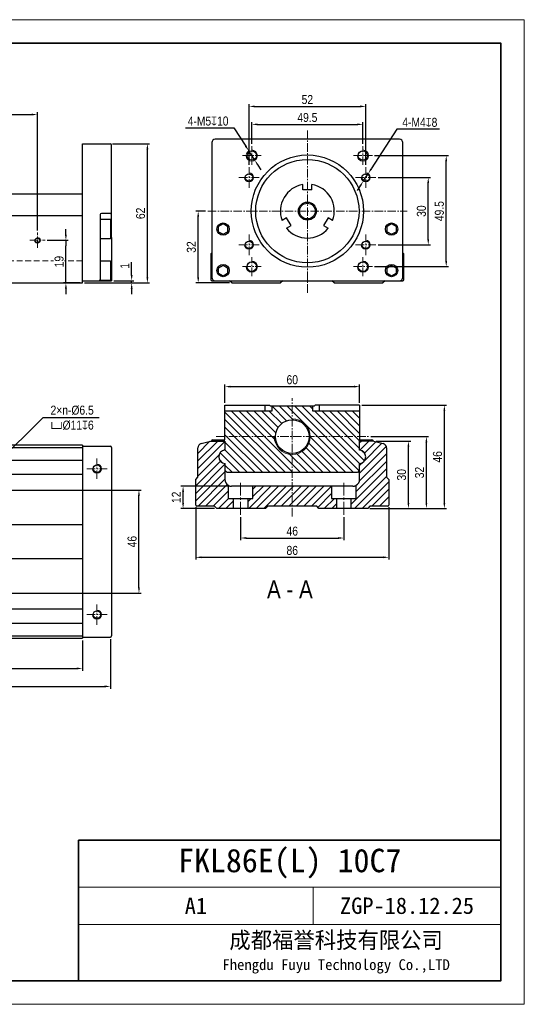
# Model space of a CAD drawing. Header units: millimetres. Extents: x 100 to 2099, y 30 to 469.
# Tile 8 of 12: x 1185 to 1410, y 30 to 469. Entities that reach past the tile are written whole.
import ezdxf

# ---------------------------------------------------------------- set-up
doc = ezdxf.new("R2010")
doc.units = ezdxf.units.MM
doc.linetypes.add('CENTER2', pattern=[28.575, 19.05, -3.175, 3.175, -3.175])
doc.linetypes.add('DASHED', pattern=[19.05, 12.7, -6.35])
doc.layers.get('Defpoints').update_dxf_attribs({"lineweight": 13})
for name, color, linetype, lineweight in [('剖面', 252, 'Continuous', 5), ('小粗', 7, 'Continuous', 25), ('标注', 3, 'Continuous', 13), ('点划线', 1, 'CENTER2', 13), ('粗线', 7, 'Continuous', 35), ('细线', 7, 'Continuous', 13), ('虚线', 253, 'DASHED', 13)]:
    doc.layers.add(name, color=color, linetype=linetype, lineweight=lineweight)
doc.styles.add('4', font='ARIALN.TTF', dxfattribs={"height": 4})
doc.styles.add('图号', font='txt', dxfattribs={"height": 3.5})
doc.dimstyles.new('A4—对齐', dxfattribs={"dimtxt": 4.2, "dimasz": 2.5, "dimexe": 1, "dimexo": 1, "dimgap": 1, "dimtad": 1, "dimdec": 1, "dimzin": 9, "dimdsep": 46, "dimtxsty": '4', "dimcen": 2.5, "dimadec": 0, "dimazin": 0, "dimtm": 1e-09, "dimtfac": 1, "dimtdec": 1, "dimtmove": 0, "dimatfit": 3, "dimfxl": 0, "dimtolj": 1, "dimarcsym": 0})
doc.dimstyles.new('A4—水平', dxfattribs={"dimtxt": 4.2, "dimasz": 2.5, "dimexe": 2, "dimexo": 1, "dimgap": 1, "dimtad": 1, "dimtih": 1, "dimtoh": 1, "dimdec": 1, "dimzin": 12, "dimdsep": 46, "dimtxsty": '4', "dimcen": 2.5, "dimadec": 0, "dimazin": 0, "dimtm": 1e-09, "dimtfac": 1, "dimtdec": 1, "dimtmove": 0, "dimatfit": 3, "dimfxl": 0, "dimtolj": 1, "dimarcsym": 0})

# ---------------------------------------------------------------- blocks, each defined once
blk = doc.blocks.new('A4图框')
at = {"layer": '粗线'}
for p in [(202, 5), (292, 35)]:
    blk.add_line(p, (202, 35), dxfattribs=at)
blk.add_lwpolyline([(5, 205), (292, 205), (292, 5), (5, 5)], close=True, dxfattribs=at)
at = {"layer": '细线'}
for p, q in [((292, 25), (202, 25)), ((252, 17), (252, 25)), ((292, 17), (202, 17))]:
    blk.add_line(p, q, dxfattribs=at)
blk.add_lwpolyline([(0, 210), (297, 210), (297, 0), (0, 0)], close=True, dxfattribs=at)
at = {"layer": '细线', "insert": (256.89, 11), "char_height": 3.5, "width": 70.2104, "attachment_point": 5, "style": '图号'}
blk.add_mtext('成都福誉科技有限公司\\P{\\H0.65714x;Fhengdu Fuyu Technology Co.,LTD}', dxfattribs=at)
blk = doc.blocks.new('*D57')
at = {"layer": 'Defpoints', "color": 0, "transparency": 16777216}
for p in [(1193.12, 426.39), (953.12, 373.79), (1193.12, 373.79)]:
    blk.add_point(p, dxfattribs=at)
at = {"layer": '标注', "color": 0, "lineweight": -2, "transparency": 16777216}
for p, q in [((953.12, 374.79), (953.12, 427.39)), ((955.62, 426.39), (1190.62, 426.39)), ((1193.12, 374.79), (1193.12, 427.39))]:
    blk.add_line(p, q, dxfattribs=at)
at = {"layer": '标注', "color": 0, "transparency": 16777216}
for points in [[(955.62, 426.81), (955.62, 425.98), (953.12, 426.39)], [(1190.62, 426.81), (1190.62, 425.98), (1193.12, 426.39)]]:
    blk.add_solid(points, dxfattribs=at)
at = {"layer": '标注', "color": 0, "transparency": 16777216, "insert": (1073.12, 429.94), "char_height": 4, "width": 35.4298, "attachment_point": 5, "style": '4'}
blk.add_mtext('\\A1;{\\fSimSun|b0|i0|c134|p34;(}m-1{\\fSimSun|b0|i0|c134|p34;)}×200', dxfattribs=at)
blk = doc.blocks.new('*D62')
at = {"layer": 'Defpoints', "color": 0, "transparency": 16777216}
for p in [(1196.53, 370.38), (1205.8, 370.38), (1213.12, 351.38)]:
    blk.add_point(p, dxfattribs=at)
at = {"layer": '标注', "color": 0, "lineweight": -2, "transparency": 16777216}
for p, q in [((1205.8, 372.88), (1205.8, 375.38)), ((1197.53, 370.38), (1206.8, 370.38)), ((1205.8, 370.38), (1205.8, 367.88)), ((1205.8, 353.88), (1205.8, 367.88)), ((1212.12, 351.38), (1204.8, 351.38)), ((1205.8, 351.38), (1205.8, 353.88)), ((1205.8, 348.88), (1205.8, 346.38))]:
    blk.add_line(p, q, dxfattribs=at)
at = {"layer": '标注', "color": 0, "transparency": 16777216}
for points in [[(1205.38, 372.88), (1206.22, 372.88), (1205.8, 370.38)], [(1205.38, 348.88), (1206.22, 348.88), (1205.8, 351.38)]]:
    blk.add_solid(points, dxfattribs=at)
at = {"layer": '标注', "color": 0, "transparency": 16777216, "insert": (1202.76, 360.88), "char_height": 4, "attachment_point": 5, "rotation": 90, "style": '4', "bg_fill": 3, "box_fill_scale": 1.1, "bg_fill_color": 256, "bg_fill_true_color": 13158600, "bg_fill_transparency": 0}
blk.add_mtext('\\A1;19', dxfattribs=at)
blk = doc.blocks.new('*D63')
at = {"layer": 'Defpoints', "color": 0, "transparency": 16777216}
for p in [(1213.12, 351.38), (1226.12, 352.38), (1235.08, 352.38)]:
    blk.add_point(p, dxfattribs=at)
at = {"layer": '标注', "color": 0, "lineweight": -2, "transparency": 16777216}
for p, q in [((1235.08, 354.88), (1235.08, 360.59)), ((1214.12, 351.38), (1236.08, 351.38)), ((1227.12, 352.38), (1236.08, 352.38)), ((1235.08, 351.38), (1235.08, 352.38)), ((1235.08, 348.88), (1235.08, 346.38))]:
    blk.add_line(p, q, dxfattribs=at)
at = {"layer": '标注', "color": 0, "transparency": 16777216}
for points in [[(1234.67, 354.88), (1235.5, 354.88), (1235.08, 352.38)], [(1234.67, 348.88), (1235.5, 348.88), (1235.08, 351.38)]]:
    blk.add_solid(points, dxfattribs=at)
at = {"layer": '标注', "color": 0, "transparency": 16777216, "insert": (1232.07, 358.98), "char_height": 4, "attachment_point": 5, "rotation": 90, "style": '4'}
blk.add_mtext('\\A1;1', dxfattribs=at)
blk = doc.blocks.new('*D64')
at = {"layer": 'Defpoints', "color": 0, "transparency": 16777216}
for p in [(1225.62, 413.38), (1242.08, 413.38), (1213.12, 351.38)]:
    blk.add_point(p, dxfattribs=at)
at = {"layer": '标注', "color": 0, "lineweight": -2, "transparency": 16777216}
for p, q in [((1226.62, 413.38), (1243.08, 413.38)), ((1242.08, 353.88), (1242.08, 410.88)), ((1214.12, 351.38), (1243.08, 351.38))]:
    blk.add_line(p, q, dxfattribs=at)
at = {"layer": '标注', "color": 0, "transparency": 16777216}
for points in [[(1241.67, 410.88), (1242.5, 410.88), (1242.08, 413.38)], [(1241.67, 353.88), (1242.5, 353.88), (1242.08, 351.38)]]:
    blk.add_solid(points, dxfattribs=at)
at = {"layer": '标注', "color": 0, "transparency": 16777216, "insert": (1239.04, 382.38), "char_height": 4, "attachment_point": 5, "rotation": 90, "style": '4'}
blk.add_mtext('\\A1;62', dxfattribs=at)
blk = doc.blocks.new('*D65')
at = {"layer": 'Defpoints', "color": 0, "transparency": 16777216}
for p in [(1339.3, 430.02), (1287.34, 402.94), (1339.3, 402.94)]:
    blk.add_point(p, dxfattribs=at)
at = {"layer": '标注', "color": 0, "lineweight": -2, "transparency": 16777216}
for p, q in [((1287.34, 403.94), (1287.34, 431.02)), ((1289.84, 430.02), (1336.8, 430.02)), ((1339.3, 403.94), (1339.3, 431.02))]:
    blk.add_line(p, q, dxfattribs=at)
at = {"layer": '标注', "color": 0, "transparency": 16777216}
for points in [[(1289.84, 430.44), (1289.84, 429.61), (1287.34, 430.02)], [(1336.8, 430.44), (1336.8, 429.61), (1339.3, 430.02)]]:
    blk.add_solid(points, dxfattribs=at)
at = {"layer": '标注', "color": 0, "transparency": 16777216, "insert": (1313.32, 433.07), "char_height": 4, "attachment_point": 5, "style": '4'}
blk.add_mtext('\\A1;52', dxfattribs=at)
blk = doc.blocks.new('*D66')
at = {"layer": 'Defpoints', "color": 0, "transparency": 16777216}
for p in [(1338.07, 422.02), (1288.57, 412.33), (1338.07, 412.33)]:
    blk.add_point(p, dxfattribs=at)
at = {"layer": '标注', "color": 0, "lineweight": -2, "transparency": 16777216}
for p, q in [((1288.57, 413.33), (1288.57, 423.02)), ((1291.07, 422.02), (1335.57, 422.02)), ((1338.07, 413.33), (1338.07, 423.02))]:
    blk.add_line(p, q, dxfattribs=at)
at = {"layer": '标注', "color": 0, "transparency": 16777216}
for points in [[(1291.07, 422.44), (1291.07, 421.61), (1288.57, 422.02)], [(1335.57, 422.44), (1335.57, 421.61), (1338.07, 422.02)]]:
    blk.add_solid(points, dxfattribs=at)
at = {"layer": '标注', "color": 0, "transparency": 16777216, "insert": (1313.32, 425.07), "char_height": 4, "attachment_point": 5, "style": '4'}
blk.add_mtext('\\A1;49.5', dxfattribs=at)
blk = doc.blocks.new('*D67')
at = {"layer": 'Defpoints', "color": 0, "transparency": 16777216}
for p in [(1340.39, 400.06), (1338.21, 396.7)]:
    blk.add_point(p, dxfattribs=at)
at = {"layer": '标注', "color": 0, "lineweight": -2, "transparency": 16777216}
for p, q in [((1353.21, 419.88), (1341.74, 402.16)), ((1372.14, 419.88), (1353.21, 419.88)), ((1338.21, 396.7), (1340.39, 400.06)), ((1336.85, 394.6), (1335.5, 392.5))]:
    blk.add_line(p, q, dxfattribs=at)
at = {"layer": '标注', "color": 0, "transparency": 16777216}
for points in [[(1341.39, 402.38), (1342.09, 401.93), (1340.39, 400.06)], [(1336.51, 394.83), (1337.2, 394.37), (1338.21, 396.7)]]:
    blk.add_solid(points, dxfattribs=at)
at = {"layer": '标注', "color": 0, "transparency": 16777216, "insert": (1363.39, 422.92), "char_height": 4, "attachment_point": 5, "style": '4'}
blk.add_mtext('\\A1;4-M4{\\Fgdt|c134;x}8', dxfattribs=at)
blk = doc.blocks.new('*D68')
at = {"layer": 'Defpoints', "color": 0, "transparency": 16777216}
for p in [(1287.22, 410.23), (1289.92, 406.03)]:
    blk.add_point(p, dxfattribs=at)
at = {"layer": '标注', "color": 0, "lineweight": -2, "transparency": 16777216}
for p, q in [((1259.11, 420.45), (1280.63, 420.45)), ((1280.63, 420.45), (1285.86, 412.33)), ((1289.92, 406.03), (1287.22, 410.23)), ((1291.28, 403.92), (1292.63, 401.82))]:
    blk.add_line(p, q, dxfattribs=at)
blk.add_arc((1288.57, 408.13), 2.5, 112.9183, 168.6353, dxfattribs=at)
at = {"layer": '标注', "color": 0, "transparency": 16777216}
for points in [[(1286.21, 412.56), (1285.51, 412.1), (1287.22, 410.23)], [(1291.63, 404.15), (1290.93, 403.7), (1289.92, 406.03)]]:
    blk.add_solid(points, dxfattribs=at)
at = {"layer": '标注', "color": 0, "transparency": 16777216, "insert": (1269.12, 423.49), "char_height": 4, "attachment_point": 5, "style": '4'}
blk.add_mtext('\\A1;4-M5{\\Fgdt|c134;x}10', dxfattribs=at)
blk = doc.blocks.new('*D83')
at = {"layer": 'Defpoints', "color": 0, "transparency": 16777216}
for p in [(846.12, 193.62), (1225.62, 193.62), (1225.62, 171.62)]:
    blk.add_point(p, dxfattribs=at)
at = {"layer": '标注', "color": 0, "lineweight": -2, "transparency": 16777216}
for p, q in [((846.12, 192.62), (846.12, 170.62)), ((1225.62, 192.62), (1225.62, 170.62)), ((848.62, 171.62), (1223.12, 171.62))]:
    blk.add_line(p, q, dxfattribs=at)
at = {"layer": '标注', "color": 0, "transparency": 16777216}
for points in [[(848.62, 172.04), (848.62, 171.2), (846.12, 171.62)], [(1223.12, 172.04), (1223.12, 171.2), (1225.62, 171.62)]]:
    blk.add_solid(points, dxfattribs=at)
at = {"layer": '标注', "color": 0, "transparency": 16777216, "insert": (1035.87, 174.63), "char_height": 4, "width": 27.2019, "attachment_point": 5, "style": '4'}
blk.add_mtext('\\A1;L1', dxfattribs=at)
blk = doc.blocks.new('*D84')
at = {"layer": 'Defpoints', "color": 0, "transparency": 16777216}
for p in [(933.12, 193.12), (1213.12, 193.12), (1213.12, 179.62)]:
    blk.add_point(p, dxfattribs=at)
at = {"layer": '标注', "color": 0, "lineweight": -2, "transparency": 16777216}
for p, q in [((933.12, 192.12), (933.12, 178.62)), ((1213.12, 192.12), (1213.12, 178.62)), ((935.62, 179.62), (1210.62, 179.62))]:
    blk.add_line(p, q, dxfattribs=at)
at = {"layer": '标注', "color": 0, "transparency": 16777216}
for points in [[(935.62, 180.04), (935.62, 179.2), (933.12, 179.62)], [(1210.62, 180.04), (1210.62, 179.2), (1213.12, 179.62)]]:
    blk.add_solid(points, dxfattribs=at)
at = {"layer": '标注', "color": 0, "transparency": 16777216, "insert": (1073.12, 182.63), "char_height": 4, "width": 35.0037, "attachment_point": 5, "style": '4'}
blk.add_mtext('\\A1;L2', dxfattribs=at)
blk = doc.blocks.new('*D88')
at = {"layer": 'Defpoints', "color": 0, "transparency": 16777216}
for p in [(1336.59, 305.19), (1276.59, 296.91), (1336.59, 296.91)]:
    blk.add_point(p, dxfattribs=at)
at = {"layer": '标注', "color": 0, "lineweight": -2, "transparency": 16777216}
for p, q in [((1276.59, 297.91), (1276.59, 306.19)), ((1279.09, 305.19), (1334.09, 305.19)), ((1336.59, 297.91), (1336.59, 306.19))]:
    blk.add_line(p, q, dxfattribs=at)
at = {"layer": '标注', "color": 0, "transparency": 16777216}
for points in [[(1279.09, 305.6), (1279.09, 304.77), (1276.59, 305.19)], [(1334.09, 305.6), (1334.09, 304.77), (1336.59, 305.19)]]:
    blk.add_solid(points, dxfattribs=at)
at = {"layer": '标注', "color": 0, "transparency": 16777216, "insert": (1306.59, 308.23), "char_height": 4, "attachment_point": 5, "style": '4'}
blk.add_mtext('\\A1;60', dxfattribs=at)
blk = doc.blocks.new('*D89')
at = {"layer": 'Defpoints', "color": 0, "transparency": 16777216}
for p in [(1283.59, 248.1), (1329.59, 248.1), (1329.59, 237.74)]:
    blk.add_point(p, dxfattribs=at)
at = {"layer": '标注', "color": 0, "lineweight": -2, "transparency": 16777216}
for p, q in [((1283.59, 247.1), (1283.59, 236.74)), ((1329.59, 247.1), (1329.59, 236.74)), ((1286.09, 237.74), (1327.09, 237.74))]:
    blk.add_line(p, q, dxfattribs=at)
at = {"layer": '标注', "color": 0, "transparency": 16777216}
for points in [[(1286.09, 238.16), (1286.09, 237.33), (1283.59, 237.74)], [(1327.09, 238.16), (1327.09, 237.33), (1329.59, 237.74)]]:
    blk.add_solid(points, dxfattribs=at)
at = {"layer": '标注', "color": 0, "transparency": 16777216, "insert": (1306.59, 240.79), "char_height": 4, "attachment_point": 5, "style": '4'}
blk.add_mtext('\\A1;46', dxfattribs=at)
blk = doc.blocks.new('*D90')
at = {"layer": 'Defpoints', "color": 0, "transparency": 16777216}
for p in [(1170.84, 259.12), (1238.33, 259.12), (1170.84, 213.12)]:
    blk.add_point(p, dxfattribs=at)
at = {"layer": '标注', "color": 0, "lineweight": -2, "transparency": 16777216}
for p, q in [((1171.84, 259.12), (1239.33, 259.12)), ((1238.33, 215.62), (1238.33, 256.62)), ((1171.84, 213.12), (1239.33, 213.12))]:
    blk.add_line(p, q, dxfattribs=at)
at = {"layer": '标注', "color": 0, "transparency": 16777216}
for points in [[(1237.92, 256.62), (1238.75, 256.62), (1238.33, 259.12)], [(1237.92, 215.62), (1238.75, 215.62), (1238.33, 213.12)]]:
    blk.add_solid(points, dxfattribs=at)
at = {"layer": '标注', "color": 0, "transparency": 16777216, "insert": (1235.29, 236.12), "char_height": 4, "attachment_point": 5, "rotation": 90, "style": '4'}
blk.add_mtext('\\A1;46', dxfattribs=at)
blk = doc.blocks.new('*D91')
at = {"layer": 'Defpoints', "color": 0, "transparency": 16777216}
for p in [(1263.59, 252.41), (1349.59, 252.41), (1349.59, 229.14)]:
    blk.add_point(p, dxfattribs=at)
at = {"layer": '标注', "color": 0, "lineweight": -2, "transparency": 16777216}
for p, q in [((1263.59, 251.41), (1263.59, 228.14)), ((1349.59, 251.41), (1349.59, 228.14)), ((1266.09, 229.14), (1347.09, 229.14))]:
    blk.add_line(p, q, dxfattribs=at)
at = {"layer": '标注', "color": 0, "transparency": 16777216}
for points in [[(1266.09, 229.56), (1266.09, 228.73), (1263.59, 229.14)], [(1347.09, 229.56), (1347.09, 228.73), (1349.59, 229.14)]]:
    blk.add_solid(points, dxfattribs=at)
at = {"layer": '标注', "color": 0, "transparency": 16777216, "insert": (1306.59, 232.19), "char_height": 4, "attachment_point": 5, "style": '4'}
blk.add_mtext('\\A1;86', dxfattribs=at)
blk = doc.blocks.new('*D92')
at = {"layer": 'Defpoints', "color": 0, "transparency": 16777216}
for p in [(1342.93, 280.91), (1358.32, 280.91), (1340.19, 250.91)]:
    blk.add_point(p, dxfattribs=at)
at = {"layer": '标注', "color": 0, "lineweight": -2, "transparency": 16777216}
for p, q in [((1343.93, 280.91), (1359.32, 280.91)), ((1358.32, 253.41), (1358.32, 278.41)), ((1341.19, 250.91), (1359.32, 250.91))]:
    blk.add_line(p, q, dxfattribs=at)
at = {"layer": '标注', "color": 0, "transparency": 16777216}
for points in [[(1357.9, 278.41), (1358.73, 278.41), (1358.32, 280.91)], [(1357.9, 253.41), (1358.73, 253.41), (1358.32, 250.91)]]:
    blk.add_solid(points, dxfattribs=at)
at = {"layer": '标注', "color": 0, "transparency": 16777216, "insert": (1355.27, 265.91), "char_height": 4, "attachment_point": 5, "rotation": 90, "style": '4'}
blk.add_mtext('\\A1;30', dxfattribs=at)
blk = doc.blocks.new('*D93')
at = {"layer": 'Defpoints', "color": 0, "transparency": 16777216}
for p in [(1340.51, 282.91), (1366.32, 282.91), (1340.19, 250.91)]:
    blk.add_point(p, dxfattribs=at)
at = {"layer": '标注', "color": 0, "lineweight": -2, "transparency": 16777216}
for p, q in [((1341.51, 282.91), (1367.32, 282.91)), ((1366.32, 253.41), (1366.32, 280.41)), ((1341.19, 250.91), (1367.32, 250.91))]:
    blk.add_line(p, q, dxfattribs=at)
at = {"layer": '标注', "color": 0, "transparency": 16777216}
for points in [[(1365.9, 280.41), (1366.73, 280.41), (1366.32, 282.91)], [(1365.9, 253.41), (1366.73, 253.41), (1366.32, 250.91)]]:
    blk.add_solid(points, dxfattribs=at)
at = {"layer": '标注', "color": 0, "transparency": 16777216, "insert": (1363.27, 266.91), "char_height": 4, "attachment_point": 5, "rotation": 90, "style": '4'}
blk.add_mtext('\\A1;32', dxfattribs=at)
blk = doc.blocks.new('*D94')
at = {"layer": 'Defpoints', "color": 0, "transparency": 16777216}
for p in [(1336.59, 296.91), (1374.32, 296.91), (1340.19, 250.91)]:
    blk.add_point(p, dxfattribs=at)
at = {"layer": '标注', "color": 0, "lineweight": -2, "transparency": 16777216}
for p, q in [((1337.59, 296.91), (1375.32, 296.91)), ((1374.32, 253.41), (1374.32, 294.41)), ((1341.19, 250.91), (1375.32, 250.91))]:
    blk.add_line(p, q, dxfattribs=at)
at = {"layer": '标注', "color": 0, "transparency": 16777216}
for points in [[(1373.9, 294.41), (1374.73, 294.41), (1374.32, 296.91)], [(1373.9, 253.41), (1374.73, 253.41), (1374.32, 250.91)]]:
    blk.add_solid(points, dxfattribs=at)
at = {"layer": '标注', "color": 0, "transparency": 16777216, "insert": (1371.27, 273.91), "char_height": 4, "attachment_point": 5, "rotation": 90, "style": '4'}
blk.add_mtext('\\A1;46', dxfattribs=at)
blk = doc.blocks.new('*D95')
at = {"layer": 'Defpoints', "color": 0, "transparency": 16777216}
for p in [(1264.71, 383.38), (1268.95, 383.38), (1279.72, 351.38)]:
    blk.add_point(p, dxfattribs=at)
at = {"layer": '标注', "color": 0, "lineweight": -2, "transparency": 16777216}
for p, q in [((1267.95, 383.38), (1263.71, 383.38)), ((1264.71, 353.88), (1264.71, 380.88)), ((1278.72, 351.38), (1263.71, 351.38))]:
    blk.add_line(p, q, dxfattribs=at)
at = {"layer": '标注', "color": 0, "transparency": 16777216}
for points in [[(1264.29, 380.88), (1265.13, 380.88), (1264.71, 383.38)], [(1264.29, 353.88), (1265.13, 353.88), (1264.71, 351.38)]]:
    blk.add_solid(points, dxfattribs=at)
at = {"layer": '标注', "color": 0, "transparency": 16777216, "insert": (1261.67, 367.38), "char_height": 4, "attachment_point": 5, "rotation": 90, "style": '4'}
blk.add_mtext('\\A1;32', dxfattribs=at)
blk = doc.blocks.new('*D96')
at = {"layer": 'Defpoints', "color": 0, "transparency": 16777216}
for p in [(1343.86, 398.38), (1367.15, 398.38), (1343.86, 368.38)]:
    blk.add_point(p, dxfattribs=at)
at = {"layer": '标注', "color": 0, "lineweight": -2, "transparency": 16777216}
for p, q in [((1344.86, 398.38), (1368.15, 398.38)), ((1367.15, 370.88), (1367.15, 395.88)), ((1344.86, 368.38), (1368.15, 368.38))]:
    blk.add_line(p, q, dxfattribs=at)
at = {"layer": '标注', "color": 0, "transparency": 16777216}
for points in [[(1366.73, 395.88), (1367.56, 395.88), (1367.15, 398.38)], [(1366.73, 370.88), (1367.56, 370.88), (1367.15, 368.38)]]:
    blk.add_solid(points, dxfattribs=at)
at = {"layer": '标注', "color": 0, "transparency": 16777216, "insert": (1364.1, 383.38), "char_height": 4, "attachment_point": 5, "rotation": 90, "style": '4'}
blk.add_mtext('\\A1;30', dxfattribs=at)
blk = doc.blocks.new('*D97')
at = {"layer": 'Defpoints', "color": 0, "transparency": 16777216}
for p in [(1342.27, 408.13), (1375.15, 408.13), (1342.27, 358.63)]:
    blk.add_point(p, dxfattribs=at)
at = {"layer": '标注', "color": 0, "lineweight": -2, "transparency": 16777216}
for p, q in [((1343.27, 408.13), (1376.15, 408.13)), ((1375.15, 361.13), (1375.15, 405.63)), ((1343.27, 358.63), (1376.15, 358.63))]:
    blk.add_line(p, q, dxfattribs=at)
at = {"layer": '标注', "color": 0, "transparency": 16777216}
for points in [[(1374.73, 405.63), (1375.56, 405.63), (1375.15, 408.13)], [(1374.73, 361.13), (1375.56, 361.13), (1375.15, 358.63)]]:
    blk.add_solid(points, dxfattribs=at)
at = {"layer": '标注', "color": 0, "transparency": 16777216, "insert": (1372.1, 383.38), "char_height": 4, "attachment_point": 5, "rotation": 90, "style": '4'}
blk.add_mtext('\\A1;49.5', dxfattribs=at)
blk = doc.blocks.new('*D52')
at = {"layer": 'Defpoints', "color": 0, "transparency": 16777216}
for p in [(1165.46, 261.44), (1160.78, 256.79)]:
    blk.add_point(p, dxfattribs=at)
at = {"layer": '标注', "color": 0, "lineweight": -2, "transparency": 16777216}
for p, q in [((1195.51, 291.3), (1167.23, 263.21)), ((1220.65, 291.3), (1195.51, 291.3)), ((1160.78, 256.79), (1165.46, 261.44)), ((1159, 255.03), (1157.23, 253.27))]:
    blk.add_line(p, q, dxfattribs=at)
at = {"layer": '标注', "color": 0, "transparency": 16777216}
for points in [[(1166.94, 263.5), (1167.53, 262.91), (1165.46, 261.44)], [(1158.71, 255.33), (1159.3, 254.74), (1160.78, 256.79)]]:
    blk.add_solid(points, dxfattribs=at)
at = {"layer": '标注', "color": 0, "transparency": 16777216, "insert": (1208.58, 291.3), "char_height": 4, "attachment_point": 5, "style": '4'}
blk.add_mtext('\\A1;2×n-%%C6.5\\P{\\Fgdt|c134;v}%%C11{\\Fgdt|c134;x}6', dxfattribs=at)
blk = doc.blocks.new('*D98')
at = {"layer": 'Defpoints', "color": 0, "transparency": 16777216}
for p in [(1257.97, 260.81), (1279.59, 260.81), (1272.99, 250.91)]:
    blk.add_point(p, dxfattribs=at)
at = {"layer": '标注', "color": 0, "lineweight": -2, "transparency": 16777216}
for p, q in [((1278.59, 260.81), (1256.97, 260.81)), ((1257.97, 253.41), (1257.97, 258.31)), ((1271.99, 250.91), (1256.97, 250.91))]:
    blk.add_line(p, q, dxfattribs=at)
at = {"layer": '标注', "color": 0, "transparency": 16777216}
for points in [[(1257.55, 258.31), (1258.39, 258.31), (1257.97, 260.81)], [(1257.55, 253.41), (1258.39, 253.41), (1257.97, 250.91)]]:
    blk.add_solid(points, dxfattribs=at)
at = {"layer": '标注', "color": 0, "transparency": 16777216, "insert": (1254.96, 255.86), "char_height": 4, "attachment_point": 5, "rotation": 90, "style": '4'}
blk.add_mtext('\\A1;12', dxfattribs=at)

msp = doc.modelspace()

# ---------------------------------------------------------------- hatches: boundary and pattern name
at = {"layer": '剖面'}
h = msp.add_hatch(dxfattribs=at)
h.set_pattern_fill('ANSI31', color=256, scale=0.75, angle=90)
h.set_pattern_definition([(135, (624.7813, -7.385), (-1.683798, -1.683798), [])])
h.paths.add_polyline_path([(1336.59, 276.89), (1336.59, 280.91), (1342.59, 280.91, 0.414214), (1342.09, 281.41), (1336.59, 281.41), (1336.59, 283.4), (1314.08, 283.4, -0.016604), (1314.09, 282.91, -0.414214), (1306.59, 275.41), (1306.59, 266.91), (1335.59, 266.91), (1336.59, 267.91), (1336.59, 270.92, 0.904534)])
h.paths.add_polyline_path([(1306.59, 275.41, -0.414214), (1299.09, 282.91, -0.016604), (1299.11, 283.4), (1276.59, 283.4), (1276.59, 281.41), (1271.09, 281.41, 0.414214), (1270.59, 280.91), (1276.59, 280.91), (1276.59, 276.89, 0.904534), (1276.59, 270.92), (1276.59, 267.91), (1277.59, 266.91), (1306.59, 266.91)])
h.paths.add_polyline_path([(1306.59, 290.41), (1306.59, 296.41), (1297.59, 296.41), (1297.59, 294.41), (1276.59, 294.41), (1276.59, 283.4), (1299.11, 283.4, -0.394894)])
h.paths.add_polyline_path([(1336.59, 294.41), (1315.59, 294.41), (1315.59, 296.41), (1306.59, 296.41), (1306.59, 290.41, -0.394894), (1314.08, 283.4), (1336.59, 283.4)])
h = msp.add_hatch(dxfattribs=at)
h.set_pattern_fill('ANSI31', color=256, scale=0.75)
h.set_pattern_definition([(45, (624.7813, -7.385), (-1.683798, 1.683798), [])])
h.paths.add_polyline_path([(1278.09, 261.21, -0.267949), (1276.59, 263.81), (1276.59, 270.92, -0.904534), (1276.59, 276.89), (1276.59, 280.91), (1270.26, 280.91), (1266.08, 279.78, 0.339454), (1264.59, 277.85), (1264.59, 264.81), (1263.59, 263.81), (1263.59, 253.01), (1264.69, 251.91), (1271.99, 251.91), (1272.99, 250.91), (1280.29, 250.91), (1280.29, 255.41), (1278.09, 255.41)])
h.paths.add_polyline_path([(1306.59, 260.81), (1289.09, 260.81), (1289.09, 255.41), (1286.89, 255.41), (1286.89, 250.91), (1294.69, 250.91), (1295.69, 251.91), (1306.59, 251.91)])
h.paths.add_polyline_path([(1326.29, 255.41), (1324.09, 255.41), (1324.09, 260.81), (1306.59, 260.81), (1306.59, 251.91), (1317.49, 251.91), (1318.49, 250.91), (1326.29, 250.91)])
h.paths.add_polyline_path([(1348.59, 277.85, 0.339454), (1347.11, 279.78), (1342.93, 280.91), (1336.59, 280.91), (1336.59, 276.89, -0.904534), (1336.59, 270.92), (1336.59, 263.81, -0.267949), (1335.09, 261.21), (1335.09, 255.41), (1332.89, 255.41), (1332.89, 250.91), (1340.19, 250.91), (1341.19, 251.91), (1348.49, 251.91), (1349.59, 253.01), (1349.59, 263.81), (1348.59, 264.81)])

# ---------------------------------------------------------------- linework, layer by layer
at = {"layer": '小粗'}
for p, q in [((1213.12, 351.38), (1213.12, 413.38)), ((1213.12, 413.38), (1225.62, 413.38)), ((1226.12, 371.63), (1226.12, 412.88)), ((1270.82, 413.88), (1270.82, 353.88)), ((1354.32, 415.38), (1272.32, 415.38)), ((1355.82, 353.88), (1355.82, 413.88)), ((1311.32, 392.88), (1311.32, 395.21)), ((1315.32, 392.88), (1315.32, 395.21)), ((1213.12, 390.88), (1123.91, 390.88)), ((1315.32, 392.88), (1311.32, 392.88)), ((1221.12, 381.88), (1221.12, 352.88)), ((1225.62, 382.38), (1221.62, 382.38)), ((933.12, 381.38), (1213.12, 381.38)), ((1225.62, 379.63), (1221.12, 379.63)), ((1226.12, 379.13), (1225.62, 379.63)), ((1225.62, 379.63), (1225.62, 371.13)), ((1275.82, 377.69), (1273.82, 376.53)), ((1277.82, 376.53), (1275.82, 377.69)), ((1304.09, 380.36), (1302.07, 379.2)), ((1306.09, 376.9), (1304.09, 380.36)), ((1322.55, 380.36), (1320.55, 376.9)), ((1324.57, 379.2), (1322.55, 380.36)), ((1350.82, 377.69), (1348.82, 376.53)), ((1352.82, 376.53), (1350.82, 377.69)), ((1273.82, 374.22), (1273.82, 376.53)), ((1273.82, 374.22), (1275.82, 373.07)), ((1275.82, 373.07), (1277.82, 374.22)), ((1277.82, 376.53), (1277.82, 374.22)), ((1304.07, 375.73), (1306.09, 376.9)), ((1320.55, 376.9), (1322.57, 375.73)), ((1348.82, 374.22), (1348.82, 376.53)), ((1348.82, 374.22), (1350.82, 373.07)), ((1350.82, 373.07), (1352.82, 374.22)), ((1352.82, 376.53), (1352.82, 374.22)), ((1221.12, 371.13), (1225.62, 371.13)), ((1225.62, 371.13), (1226.12, 371.63)), ((1226.12, 371.63), (1226.12, 360.63)), ((1270.32, 364.28), (1270.82, 364.78)), ((1270.32, 364.28), (1270.32, 352.88)), ((1355.82, 364.78), (1356.32, 364.28)), ((1356.32, 352.88), (1356.32, 364.28)), ((1225.62, 361.13), (1221.12, 361.13)), ((1226.12, 360.63), (1225.62, 361.13)), ((1225.62, 361.13), (1225.62, 352.63)), ((1226.12, 360.63), (1226.12, 352.38)), ((1275.82, 359.19), (1273.82, 358.03)), ((1273.82, 355.72), (1273.82, 358.03)), ((1273.82, 355.72), (1275.82, 354.57)), ((1277.82, 358.03), (1275.82, 359.19)), ((1275.82, 354.57), (1277.82, 355.72)), ((1277.82, 358.03), (1277.82, 355.72)), ((1350.82, 359.19), (1348.82, 358.03)), ((1348.82, 355.72), (1348.82, 358.03)), ((1348.82, 355.72), (1350.82, 354.57)), ((1352.82, 358.03), (1350.82, 359.19)), ((1350.82, 354.57), (1352.82, 355.72)), ((1352.82, 358.03), (1352.82, 355.72)), ((933.12, 351.38), (1213.12, 351.38)), ((1213.12, 352.38), (1226.12, 352.38)), ((1221.07, 352.63), (1225.62, 352.63)), ((1225.62, 352.63), (1226.12, 353.13)), ((1226.12, 352.38), (1225.74, 352.75)), ((1270.82, 352.38), (1355.82, 352.38)), ((1279.72, 351.38), (1278.72, 352.38)), ((1279.72, 351.38), (1301.42, 351.38)), ((1302.42, 352.38), (1301.42, 351.38)), ((1325.22, 351.38), (1324.22, 352.38)), ((1325.22, 351.38), (1346.92, 351.38)), ((1347.92, 352.38), (1346.92, 351.38)), ((1276.59, 296.91), (1296.39, 296.91)), ((1276.59, 281.41), (1276.59, 296.91)), ((1276.59, 294.41), (1297.59, 294.41)), ((1294.59, 294.41), (1294.59, 296.91)), ((1296.39, 296.91), (1296.89, 296.41)), ((1316.29, 296.41), (1296.89, 296.41)), ((1297.59, 294.41), (1297.59, 296.41)), ((1315.59, 296.41), (1315.59, 294.41)), ((1315.59, 294.41), (1336.59, 294.41)), ((1316.29, 296.41), (1316.79, 296.91)), ((1336.59, 296.91), (1316.79, 296.91)), ((1318.59, 296.91), (1318.59, 294.41)), ((1336.59, 296.91), (1336.59, 281.41)), ((1266.08, 279.78), (1270.26, 280.91)), ((1270.26, 280.91), (1276.59, 280.91)), ((1270.59, 280.91), (1270.59, 280.91)), ((1271.09, 281.41), (1276.59, 281.41)), ((1276.59, 280.91), (1276.59, 276.89)), ((1336.59, 281.41), (1342.09, 281.41)), ((1342.93, 280.91), (1336.59, 280.91)), ((1336.59, 276.89), (1336.59, 280.91)), ((1342.59, 280.91), (1342.59, 280.91)), ((1342.93, 280.91), (1347.11, 279.78)), ((1213.12, 279.12), (933.12, 279.12)), ((933.12, 278.12), (1213.12, 278.12)), ((1213.12, 279.12), (1213.12, 193.12)), ((1213.12, 278.62), (1225.62, 278.62)), ((1226.12, 278.12), (1226.12, 194.12)), ((1264.59, 264.81), (1264.59, 277.85)), ((1348.59, 277.85), (1348.59, 264.81)), ((933.12, 272.45), (1213.12, 272.45)), ((1276.59, 270.92), (1276.59, 263.81)), ((1277.59, 266.91), (1276.59, 267.91)), ((1336.59, 267.91), (1335.59, 266.91)), ((1336.59, 263.81), (1336.59, 270.92)), ((1123.92, 266.12), (1213.12, 266.12)), ((1263.59, 263.81), (1264.59, 264.81)), ((1263.59, 252.41), (1263.59, 263.81)), ((1335.59, 266.91), (1277.59, 266.91)), ((1348.59, 264.81), (1349.59, 263.81)), ((1349.59, 263.81), (1349.59, 252.41)), ((1278.09, 261.21), (1278.09, 255.41)), ((1333.59, 260.81), (1279.59, 260.81)), ((1289.09, 255.41), (1289.09, 260.81)), ((1324.09, 260.81), (1324.09, 255.41)), ((1335.09, 255.41), (1335.09, 261.21)), ((1278.09, 255.41), (1289.09, 255.41)), ((1280.29, 255.41), (1280.29, 250.91)), ((1286.89, 250.91), (1286.89, 255.41)), ((1324.09, 255.41), (1335.09, 255.41)), ((1326.29, 255.41), (1326.29, 250.91)), ((1332.89, 250.91), (1332.89, 255.41)), ((1271.99, 251.91), (1264.09, 251.91)), ((1272.99, 250.91), (1271.99, 251.91)), ((1294.69, 250.91), (1272.99, 250.91)), ((1295.69, 251.91), (1294.69, 250.91)), ((1317.49, 251.91), (1295.69, 251.91)), ((1318.49, 250.91), (1317.49, 251.91)), ((1340.19, 250.91), (1318.49, 250.91)), ((1341.19, 251.91), (1340.19, 250.91)), ((1349.09, 251.91), (1341.19, 251.91)), ((1213.12, 243.62), (1123.91, 243.62)), ((1123.91, 228.62), (1213.12, 228.62)), ((1123.92, 206.12), (1213.12, 206.12)), ((933.12, 199.78), (1213.12, 199.78)), ((933.12, 194.12), (1213.12, 194.12)), ((933.12, 193.12), (1213.12, 193.12)), ((1213.12, 193.62), (1225.62, 193.62))]:
    msp.add_line(p, q, dxfattribs=at)
for centre, radius in [((1288.57, 408.13), 2.1), ((1313.32, 383.38), 25), ((1338.07, 408.13), 2.1), ((1313.32, 383.38), 23), ((1287.34, 398.38), 1.65), ((1339.3, 398.38), 1.65), ((1313.32, 383.38), 4), ((1313.32, 383.38), 3.5), ((1275.82, 375.38), 2.75), ((1350.82, 375.38), 2.75), ((1193.12, 370.38), 1.02), ((1287.34, 368.38), 1.65), ((1339.3, 368.38), 1.65), ((1288.57, 358.63), 2.1), ((1338.07, 358.63), 2.1), ((1275.82, 356.88), 2.75), ((1350.82, 356.88), 2.75), ((1306.59, 282.91), 7.5), ((1219.62, 268.62), 1.65), ((1219.62, 203.62), 1.65)]:
    msp.add_circle(centre, radius, dxfattribs=at)
for centre, radius, start, end in [((1225.62, 412.88), 0.5, 0, 90), ((1272.32, 413.88), 1.5, 90, 180), ((1354.32, 413.88), 1.5, 360, 90), ((1313.32, 383.38), 12, 99.5941, 200.4059), ((1313.32, 383.38), 12, 339.5941, 80.4059), ((1221.62, 381.88), 0.5, 90, 180), ((1225.62, 382.88), 0.5, 270, 0), ((1313.32, 383.38), 12, 219.5941, 320.4059), ((1220.62, 352.88), 0.5, 270, 0), ((1270.82, 352.88), 0.5, 180, 270), ((1272.32, 353.88), 1.5, 180, 270), ((1354.32, 353.88), 1.5, 270, 0), ((1355.82, 352.88), 0.5, 270, 0), ((1271.09, 280.91), 0.5, 90, 180), ((1342.09, 280.91), 0.5, 0, 90), ((1225.62, 278.12), 0.5, 0, 90), ((1266.59, 277.85), 2, 105, 180), ((1276.89, 273.91), 3, 95.7392, 264.2608), ((1336.29, 273.91), 3, 275.7392, 84.2608), ((1346.59, 277.85), 2, 360, 75), ((1279.59, 263.81), 3, 180, 240), ((1333.59, 263.81), 3, 300, 0), ((1264.09, 252.41), 0.5, 180, 270), ((1349.09, 252.41), 0.5, 270, 0), ((1225.62, 194.12), 0.5, 270, 0)]:
    msp.add_arc(centre, radius, start, end, dxfattribs=at)
for points, knots in [([(1278.09, 261.21), (1278.09, 261.21), (1278.09, 261.21), (1278.1, 261.2), (1278.13, 261.19), (1278.14, 261.18), (1278.16, 261.17), (1278.16, 261.17), (1278.18, 261.16), (1278.18, 261.16), (1278.23, 261.14), (1278.27, 261.11), (1278.36, 261.07), (1278.42, 261.04), (1278.51, 261.01), (1278.55, 260.99), (1278.6, 260.97), (1278.62, 260.97), (1278.66, 260.95), (1278.68, 260.95), (1278.78, 260.92), (1278.86, 260.89), (1279.05, 260.85), (1279.15, 260.84), (1279.36, 260.81), (1279.47, 260.81), (1279.59, 260.81)], [0, 0, 0, 0, 0.000453, 0.125397, 0.125397, 0.187868, 0.187868, 0.219104, 0.219104, 0.25034, 0.25034, 0.375283, 0.375283, 0.500227, 0.500227, 0.562698, 0.562698, 0.593934, 0.593934, 0.62517, 0.62517, 0.750113, 0.750113, 0.875057, 0.875057, 1, 1, 1, 1]), ([(1333.59, 260.81), (1333.71, 260.81), (1333.83, 260.81), (1334.04, 260.84), (1334.14, 260.85), (1334.28, 260.88), (1334.33, 260.9), (1334.39, 260.91), (1334.41, 260.92), (1334.45, 260.93), (1334.47, 260.94), (1334.57, 260.97), (1334.64, 260.99), (1334.77, 261.04), (1334.83, 261.07), (1334.92, 261.11), (1334.96, 261.14), (1335, 261.16), (1335.01, 261.16), (1335.03, 261.17), (1335.05, 261.18), (1335.06, 261.19), (1335.09, 261.2), (1335.09, 261.21), (1335.09, 261.21), (1335.09, 261.21)], [0, 0, 0, 0, 0.124953, 0.124953, 0.249906, 0.249906, 0.312383, 0.312383, 0.343621, 0.343621, 0.374859, 0.374859, 0.499812, 0.499812, 0.624765, 0.624765, 0.749718, 0.749718, 0.780956, 0.780956, 0.812195, 0.874671, 0.874671, 0.999624, 1, 1, 1, 1])]:
    msp.add_open_spline(points, degree=3, knots=knots, dxfattribs=at)
at = {"layer": '标注'}
for centre, radius in [((1288.57, 408.13), 2.5), ((1338.07, 408.13), 2.5), ((1287.34, 398.38), 2), ((1339.3, 398.38), 2), ((1193.12, 370.38), 1.25), ((1287.34, 368.38), 2), ((1339.3, 368.38), 2), ((1288.57, 358.63), 2.5), ((1338.07, 358.63), 2.5), ((1306.59, 282.91), 8), ((1219.62, 268.62), 2), ((1219.62, 203.62), 2)]:
    msp.add_arc(centre, radius, 180, 90, dxfattribs=at)
at = {"layer": '点划线', "ltscale": 0.2}
for p, q in [((1313.32, 346.96), (1313.32, 419.8)), ((1284.37, 408.13), (1292.77, 408.13)), ((1288.57, 403.93), (1288.57, 412.33)), ((1333.87, 408.13), (1342.27, 408.13)), ((1338.07, 403.93), (1338.07, 412.33)), ((1287.34, 393.82), (1287.34, 402.94)), ((1339.3, 393.82), (1339.3, 402.94)), ((1282.78, 398.38), (1291.9, 398.38)), ((1334.74, 398.38), (1343.86, 398.38)), ((1268.95, 383.38), (1357.69, 383.38)), ((1193.12, 366.97), (1193.12, 373.79)), ((1287.34, 363.82), (1287.34, 372.94)), ((1339.3, 363.82), (1339.3, 372.94)), ((1189.71, 370.38), (1196.53, 370.38)), ((1282.78, 368.38), (1291.9, 368.38)), ((1334.74, 368.38), (1343.86, 368.38)), ((1288.57, 354.43), (1288.57, 362.83)), ((1338.07, 354.43), (1338.07, 362.83)), ((1284.37, 358.63), (1292.77, 358.63)), ((1333.87, 358.63), (1342.27, 358.63)), ((1306.59, 247.38), (1306.59, 300.1)), ((1272.67, 282.91), (1340.51, 282.91)), ((1219.62, 264.06), (1219.62, 273.18)), ((1215.06, 268.62), (1224.18, 268.62)), ((1219.62, 199.06), (1219.62, 208.18)), ((1215.06, 203.62), (1224.18, 203.62))]:
    msp.add_line(p, q, dxfattribs=at)
at = {"layer": '点划线', "ltscale": 0.3}
for p, q in [((1283.59, 248.1), (1283.59, 262.71)), ((1329.59, 248.1), (1329.59, 262.71))]:
    msp.add_line(p, q, dxfattribs=at)
at = {"layer": '虚线', "ltscale": 0.2}
msp.add_line((1213.12, 361.28), (933.12, 361.28), dxfattribs=at)

# ---------------------------------------------------------------- block references
at = {"layer": '标注', "xscale": 2.088853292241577, "yscale": 2.088853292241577, "zscale": 2.088853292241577}
msp.add_blockref('A4图框', (789.52, 30), dxfattribs=at)

# ---------------------------------------------------------------- texts
at = {"layer": '标注', "insert": (1295.35, 218.88), "char_height": 8, "attachment_point": 1, "style": '4'}
msp.add_mtext_dynamic_manual_height_columns('A - A', width=61.7194, gutter_width=20, heights=[0], dxfattribs=at)
at = {"layer": '标注', "attachment_point": 5, "style": '图号'}
for s, insert, char_height, width in [('FKL86E(L) 10C7', (1305.47, 92.67), 10.4443, 187.9968), ('A1', (1263.69, 73.87), 7.311, 104.4427), ('ZGP-18.12.25', (1357.69, 73.87), 7.311, 83.5541)]:
    msp.add_mtext(s, dxfattribs=dict(at, insert=insert, char_height=char_height, width=width))

# ---------------------------------------------------------------- dimensions: what is measured, and where the dimension line sits
at = {"layer": '标注'}
for base, p1, p2, picture, middle in [((1339.3, 430.02), (1287.34, 402.94), (1339.3, 402.94), '*D65', (1313.32, 430.02)), ((1336.59, 305.19), (1276.59, 296.91), (1336.59, 296.91), '*D88', (1306.59, 305.19))]:
    dim = msp.add_linear_dim(base=base, p1=p1, p2=p2, dimstyle='A4—对齐', dxfattribs=at)
    dim.commit()
    dim.dimension.update_dxf_attribs({"geometry": picture, "text_midpoint": middle, "dimtype": 160})
dim = msp.add_linear_dim(base=(1193.12, 426.39), p1=(953.12, 373.79), p2=(1193.12, 373.79), text='{\\fSimSun|b0|i0|c134|p34;(}m-1{\\fSimSun|b0|i0|c134|p34;)}×200', dimstyle='A4—对齐', dxfattribs=at)
dim.commit()
dim.dimension.update_dxf_attribs({"geometry": '*D57', "text_midpoint": (1073.12, 426.39), "dimtype": 160})
for p1, p2, text, picture, middle in [((1289.92, 406.03), (1287.22, 410.23), '4-M5{\\Fgdt|c134;x}10', '*D68', (1269.12, 420.45)), ((1338.21, 396.7), (1340.39, 400.06), '4-M4{\\Fgdt|c134;x}8', '*D67', (1363.39, 419.88)), ((1160.78, 256.79), (1165.46, 261.44), '2×n-%%C6.5\\X{\\Fgdt|c134;v}%%C11{\\Fgdt|c134;x}6', '*D52', (1208.58, 291.3))]:
    dim = msp.add_diameter_dim_2p(p1=p1, p2=p2, text=text, dimstyle='A4—水平', dxfattribs=at)
    dim.commit()
    dim.dimension.update_dxf_attribs({"geometry": picture, "text_midpoint": middle, "dimtype": 163})
for base, p1, p2, picture, middle in [((1338.07, 422.02), (1288.57, 412.33), (1338.07, 412.33), '*D66', (1313.32, 425.07)), ((1349.59, 229.14), (1263.59, 252.41), (1349.59, 252.41), '*D91', (1306.59, 232.19)), ((1329.59, 237.74), (1283.59, 248.1), (1329.59, 248.1), '*D89', (1306.59, 240.79))]:
    dim = msp.add_linear_dim(base=base, p1=p1, p2=p2, dimstyle='A4—对齐', dxfattribs=at)
    dim.commit()
    dim.dimension.update_dxf_attribs({"geometry": picture, "text_midpoint": middle})
for base, p1, p2, picture, middle in [((1375.15, 408.13), (1342.27, 358.63), (1342.27, 408.13), '*D97', (1372.1, 383.38)), ((1374.32, 296.91), (1340.19, 250.91), (1336.59, 296.91), '*D94', (1371.27, 273.91)), ((1366.32, 282.91), (1340.19, 250.91), (1340.51, 282.91), '*D93', (1363.27, 266.91)), ((1358.32, 280.91), (1340.19, 250.91), (1342.93, 280.91), '*D92', (1355.27, 265.91)), ((1238.33, 259.12), (1170.84, 213.12), (1170.84, 259.12), '*D90', (1235.29, 236.12))]:
    dim = msp.add_linear_dim(base=base, p1=p1, p2=p2, angle=90, dimstyle='A4—对齐', dxfattribs=at)
    dim.commit()
    dim.dimension.update_dxf_attribs({"geometry": picture, "text_midpoint": middle})
for base, p1, p2, picture, middle in [((1367.15, 398.38), (1343.86, 368.38), (1343.86, 398.38), '*D96', (1367.15, 383.38)), ((1264.71, 383.38), (1279.72, 351.38), (1268.95, 383.38), '*D95', (1264.71, 367.38))]:
    dim = msp.add_linear_dim(base=base, p1=p1, p2=p2, angle=90, dimstyle='A4—对齐', dxfattribs=at)
    dim.commit()
    dim.dimension.update_dxf_attribs({"geometry": picture, "text_midpoint": middle, "dimtype": 160})
dim = msp.add_linear_dim(base=(1257.97, 260.81), p1=(1272.99, 250.91), p2=(1279.59, 260.81), angle=90, text='12', dimstyle='A4—对齐', dxfattribs=at)
dim.commit()
dim.dimension.update_dxf_attribs({"geometry": '*D98', "text_midpoint": (1254.96, 255.86)})
for base, p1, p2, text, picture, middle in [((1225.62, 171.62), (846.12, 193.62), (1225.62, 193.62), 'L1', '*D83', (1035.87, 174.63)), ((1213.12, 179.62), (933.12, 193.12), (1213.12, 193.12), 'L2', '*D84', (1073.12, 182.63))]:
    dim = msp.add_linear_dim(base=base, p1=p1, p2=p2, text=text, dimstyle='A4—对齐', dxfattribs=at)
    dim.commit()
    dim.dimension.update_dxf_attribs({"geometry": picture, "text_midpoint": middle})

# ---------------------------------------------------------------- next in the draw order: dimensions: what is measured, and where the dimension line sits
dim = msp.add_linear_dim(base=(1205.8, 370.38), p1=(1213.12, 351.38), p2=(1196.53, 370.38), angle=90, dimstyle='A4—对齐', override={"dimtfill": 1}, dxfattribs=at)
dim.commit()
dim.dimension.update_dxf_attribs({"geometry": '*D62', "text_midpoint": (1202.76, 360.88)})

# ---------------------------------------------------------------- next in the draw order: dimensions: what is measured, and where the dimension line sits
dim = msp.add_linear_dim(base=(1242.08, 413.38), p1=(1213.12, 351.38), p2=(1225.62, 413.38), angle=90, dimstyle='A4—对齐', dxfattribs=at)
dim.commit()
dim.dimension.update_dxf_attribs({"geometry": '*D64', "text_midpoint": (1242.08, 382.38), "dimtype": 160})
dim = msp.add_linear_dim(base=(1235.08, 352.38), p1=(1213.12, 351.38), p2=(1226.12, 352.38), angle=90, dimstyle='A4—对齐', dxfattribs=at)
dim.commit()
dim.dimension.update_dxf_attribs({"geometry": '*D63', "text_midpoint": (1232.07, 358.98)})

doc.saveas('drawing.dxf')
